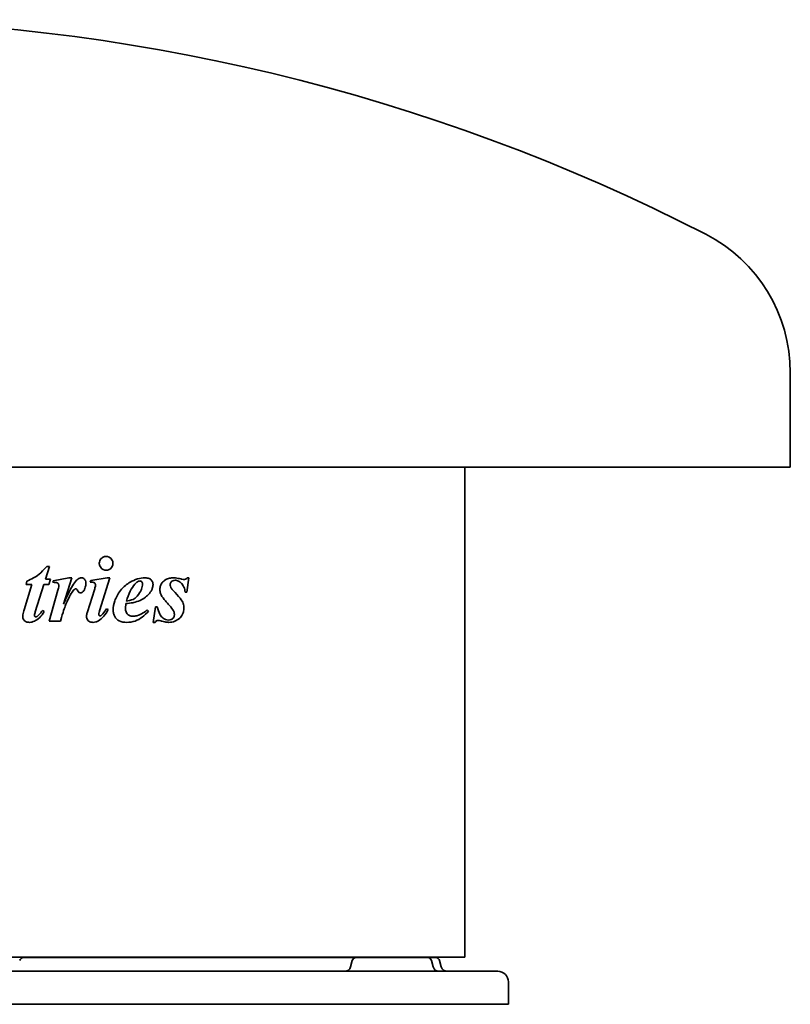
# Model space of a CAD drawing. Header units: millimetres. Extents: x 340 to 1340, y 341 to 847.
# Tile 7 of 7: x 944 to 1340, y 341 to 847. Entities that reach past the tile are written whole.
import ezdxf

# ---------------------------------------------------------------- set-up
doc = ezdxf.new("R2010")
doc.units = ezdxf.units.MM
doc.header["$LTSCALE"] = 4
doc.layers.add('Krawędzie widoczne(ISO)', color=7, linetype='Continuous', lineweight=35, true_color=0x262659)

msp = doc.modelspace()

# ---------------------------------------------------------------- linework, layer by layer
at = {"layer": 'Krawędzie widoczne(ISO)'}
for p, q in [((1340, 617.1), (1340, 665.63)), ((1340, 617.1), (340, 617.1)), ((1172.5, 365.1), (1172.5, 617.1)), ((958.78, 565.99), (956.74, 559.47)), ((957.48, 565.99), (958.78, 565.99)), ((946.77, 556.71), (947.22, 558.49)), ((956.74, 559.47), (959.42, 559.47)), ((959.42, 559.47), (958.6, 556.71)), ((960.53, 557.85), (960.75, 558.54)), ((960.75, 558.54), (968.75, 560.13)), ((970.35, 560.13), (966.1, 546.68)), ((968.75, 560.13), (970.35, 560.13)), ((979.79, 557.85), (980.1, 558.8)), ((980.1, 558.8), (988.48, 560.13)), ((989.97, 560.13), (984.64, 543.24)), ((988.48, 560.13), (989.97, 560.13)), ((1030.54, 560.13), (1029.48, 552.73)), ((1029.67, 560.13), (1030.54, 560.13)), ((945.76, 543.74), (949.82, 556.71)), ((949.82, 556.71), (946.77, 556.71)), ((955.89, 556.71), (951.54, 542.65)), ((958.6, 556.71), (955.89, 556.71)), ((958.65, 537.93), (963.21, 553.79)), ((978.33, 542.6), (981.99, 554.03)), ((1029.48, 552.73), (1028.61, 552.73)), ((955.2, 543.34), (956.05, 542.81)), ((988.19, 544.3), (989.02, 543.79)), ((1009.09, 543.63), (1009.81, 543.02)), ((1012.27, 537.27), (1013.44, 545.25)), ((1013.44, 545.25), (1014.21, 545.25)), ((964.51, 537.93), (958.65, 537.93)), ((1013.15, 537.27), (1012.27, 537.27)), ((1172.5, 365.1), (507.5, 365.1)), ((945.45, 364.9), (970.98, 364.9)), ((970.98, 364.9), (1116.53, 364.9)), ((1070, 364.9), (1070, 365.1)), ((1116.53, 364.9), (1153.47, 364.9)), ((1153.47, 364.9), (1156.21, 364.9)), ((1156.21, 364.9), (1157.61, 364.9)), ((1114.6, 363.42), (1113.72, 360.13)), ((1155.4, 363.42), (1156.28, 360.13)), ((1159.55, 363.42), (1160.43, 360.13)), ((1185, 357.9), (495, 357.9)), ((1185, 357.9), (1189.5, 357.9)), ((1195, 352.4), (1195, 340.9)), ((1185, 340.9), (495, 340.9)), ((1185, 340.9), (1195, 340.9))]:
    msp.add_line(p, q, dxfattribs=at)
for centre, radius, start, end in [((840, -152.9), 1000, 62.83711, 117.16289), ((1260, 665.63), 80, 0, 62.8371), ((945.45, 362.9), 2, 90, 165), ((1116.53, 362.9), 2, 90, 165), ((1153.47, 362.9), 2, 15, 90), ((1157.61, 362.9), 2, 15, 90), ((1110.82, 360.9), 3, 270, 345), ((1159.18, 360.9), 3, 195, 270), ((1163.33, 360.9), 3, 195, 270), ((1189.5, 352.4), 5.5, 0, 90)]:
    msp.add_arc(centre, radius, start, end, dxfattribs=at)
for points, knots in [([(987.98, 571.14), (987.71, 571.14), (987.44, 571.11), (986.92, 570.99), (986.68, 570.91), (985.92, 570.53), (985.55, 570.17), (985.06, 569.6), (984.85, 569.26), (984.55, 568.47), (984.48, 568.05), (984.48, 567.61)], [-0.4751006, -0.4751006, -0.4751006, -0.4751006, -0.4211878, -0.4211878, -0.3699194, -0.3699194, -0.2563611, -0.2563611, -0.1310582, -0.1310582, 0, 0, 0, 0]), ([(984.48, 567.61), (984.48, 567.38), (984.5, 567.16), (984.58, 566.72), (984.64, 566.52), (984.88, 565.9), (985.12, 565.53), (985.62, 565), (985.99, 564.64), (987, 564.17), (987.49, 564.08), (987.98, 564.08)], [-0.9312027, -0.9312027, -0.9312027, -0.9312027, -0.7892512, -0.7892512, -0.651614, -0.651614, -0.3639401, -0.3639401, -0.1656964, -0.1656964, 0, 0, 0, 0]), ([(991.51, 567.61), (991.51, 567.83), (991.49, 568.06), (991.41, 568.49), (991.36, 568.7), (991.12, 569.31), (990.88, 569.68), (990.32, 570.29), (989.95, 570.6), (989, 571.04), (988.5, 571.14), (987.98, 571.14)], [-0.7149703, -0.7149703, -0.7149703, -0.7149703, -0.6225555, -0.6225555, -0.5329685, -0.5329685, -0.3460209, -0.3460209, -0.1718687, -0.1718687, 0, 0, 0, 0]), ([(987.98, 564.08), (988.42, 564.08), (988.84, 564.15), (989.65, 564.46), (990.01, 564.69), (990.63, 565.25), (990.91, 565.58), (991.25, 566.22), (991.35, 566.48), (991.48, 567.04), (991.51, 567.32), (991.51, 567.61)], [-0.6205349, -0.6205349, -0.6205349, -0.6205349, -0.4629892, -0.4629892, -0.3098436, -0.3098436, -0.1726009, -0.1726009, -0.0863108, -0.0863108, 0, 0, 0, 0]), ([(957.48, 565.99), (954.18, 562.34), (952.44, 561.09), (949.57, 559.47), (948.4, 558.94), (947.22, 558.49)], [-1.033286, -1.033286, -1.033286, -1.033286, -0.398433, -0.398433, 0, 0, 0, 0]), ([(960.53, 557.85), (961, 557.85), (961.62, 557.84), (962.36, 557.75), (962.59, 557.69), (963.02, 557.48), (963.18, 557.36), (963.41, 557.11), (963.5, 556.99), (963.64, 556.6), (963.66, 556.37), (963.66, 556.15)], [-0.5875889, -0.5875889, -0.5875889, -0.5875889, -0.3627483, -0.3627483, -0.2280294, -0.2280294, -0.1257859, -0.1257859, -0.0656222, -0.0656222, 0, 0, 0, 0]), ([(972.63, 558.78), (971.5, 557.61), (970.06, 555.05), (967.77, 550.39), (966.9, 548.49), (966.1, 546.68)], [-1.583702, -1.583702, -1.583702, -1.583702, -0.599531, -0.599531, 0, 0, 0, 0]), ([(975.33, 560.13), (975.01, 560.13), (974.69, 560.08), (974.05, 559.86), (973.74, 559.7), (973.16, 559.29), (972.88, 559.04), (972.63, 558.78)], [-0.3337237, -0.3337237, -0.3337237, -0.3337237, -0.2273924, -0.2273924, -0.1149399, -0.1149399, 0, 0, 0, 0]), ([(977.53, 557.32), (977.53, 557.8), (977.47, 558.29), (977.18, 559.06), (977.02, 559.3), (976.66, 559.69), (976.45, 559.85), (975.93, 560.08), (975.63, 560.13), (975.33, 560.13)], [-0.3731852, -0.3731852, -0.3731852, -0.3731852, -0.2643418, -0.2643418, -0.1839016, -0.1839016, -0.0987443, -0.0987443, 0, 0, 0, 0]), ([(976.42, 553.42), (976.69, 553.81), (976.91, 554.23), (977.24, 555.08), (977.35, 555.5), (977.46, 556.16), (977.49, 556.39), (977.52, 556.85), (977.53, 557.08), (977.53, 557.32)], [-0.4173325, -0.4173325, -0.4173325, -0.4173325, -0.2705418, -0.2705418, -0.1394179, -0.1394179, -0.0702543, -0.0702543, 0, 0, 0, 0]), ([(979.79, 557.85), (980.01, 557.86), (980.23, 557.87), (980.54, 557.87), (980.63, 557.88), (980.71, 557.88)], [-0.1013363, -0.1013363, -0.1013363, -0.1013363, -0.028503, -0.028503, 0, 0, 0, 0]), ([(980.71, 557.88), (980.95, 557.88), (981.2, 557.85), (981.63, 557.73), (981.81, 557.64), (982.07, 557.45), (982.22, 557.31), (982.39, 557.05), (982.44, 556.95), (982.5, 556.74), (982.52, 556.63), (982.52, 556.52)], [-0.3723855, -0.3723855, -0.3723855, -0.3723855, -0.2405948, -0.2405948, -0.1310865, -0.1310865, -0.0667593, -0.0667593, -0.0324815, -0.0324815, 0, 0, 0, 0]), ([(1008.03, 560.13), (1006.73, 560.13), (1005.44, 559.94), (1002.83, 559.17), (1001.54, 558.59), (998.89, 557.03), (997.02, 555.71), (993.97, 551.85), (993.01, 549.97), (991.91, 546.79), (991.61, 545.23), (991.61, 543.61)], [-2.838186, -2.838186, -2.838186, -2.838186, -2.280257, -2.280257, -1.693391, -1.693391, -1.021855, -1.021855, -0.485663, -0.485663, 0, 0, 0, 0]), ([(1006.7, 557.11), (1006.7, 556.64), (1006.65, 556.18), (1006.46, 555.22), (1006.31, 554.73), (1005.96, 553.83), (1005.48, 552.65), (1003.84, 550.47), (1002.99, 549.79), (1001.75, 549.01), (1000.77, 548.52), (998.4, 548.17)], [-4.454331, -4.454331, -4.454331, -4.454331, -3.540537, -3.540537, -2.533059, -2.533059, -1.629444, -1.629444, -0.812727, -0.812727, 0, 0, 0, 0]), ([(998.4, 548.17), (998.93, 549.92), (999.57, 551.69), (1001.04, 554.62), (1001.84, 555.89), (1002.81, 556.95)], [-1.013694, -1.013694, -1.013694, -1.013694, -0.458315, -0.458315, 0, 0, 0, 0]), ([(1002.81, 556.95), (1003.1, 557.27), (1003.41, 557.58), (1004.01, 558.06), (1004.31, 558.25), (1004.86, 558.48), (1005.12, 558.54), (1005.38, 558.54)], [-0.3411737, -0.3411737, -0.3411737, -0.3411737, -0.2023851, -0.2023851, -0.0897875, -0.0897875, 0, 0, 0, 0]), ([(1005.38, 558.54), (1005.55, 558.54), (1005.72, 558.51), (1006.04, 558.39), (1006.19, 558.3), (1006.39, 558.1), (1006.49, 557.98), (1006.62, 557.7), (1006.65, 557.59), (1006.69, 557.35), (1006.7, 557.23), (1006.7, 557.11)], [-0.321458, -0.321458, -0.321458, -0.321458, -0.2244691, -0.2244691, -0.1311401, -0.1311401, -0.0718517, -0.0718517, -0.0371362, -0.0371362, 0, 0, 0, 0]), ([(1012.11, 556.76), (1012.11, 556.99), (1012.09, 557.22), (1012.01, 557.66), (1011.95, 557.87), (1011.71, 558.44), (1011.49, 558.76), (1010.96, 559.31), (1010.6, 559.59), (1009.43, 560.05), (1008.71, 560.13), (1008.03, 560.13)], [-0.8438051, -0.8438051, -0.8438051, -0.8438051, -0.7342908, -0.7342908, -0.6289469, -0.6289469, -0.430476, -0.430476, -0.2355615, -0.2355615, 0, 0, 0, 0]), ([(1022.8, 560.13), (1022.05, 560.13), (1021.28, 560.07), (1019.9, 559.76), (1019.27, 559.55), (1017.82, 558.76), (1017.27, 558.2), (1016.5, 557.26), (1016.19, 556.72), (1015.74, 555.47), (1015.64, 554.78), (1015.64, 554.08)], [-0.8885231, -0.8885231, -0.8885231, -0.8885231, -0.7334204, -0.7334204, -0.5999918, -0.5999918, -0.4086707, -0.4086707, -0.2102842, -0.2102842, 0, 0, 0, 0]), ([(1020.94, 556.71), (1020.94, 556.84), (1020.96, 556.97), (1021, 557.22), (1021.04, 557.34), (1021.18, 557.71), (1021.33, 557.92), (1021.69, 558.3), (1021.96, 558.53), (1022.71, 558.85), (1023.1, 558.91), (1023.49, 558.91)], [-0.5556436, -0.5556436, -0.5556436, -0.5556436, -0.4901786, -0.4901786, -0.4256645, -0.4256645, -0.2866678, -0.2866678, -0.138812, -0.138812, 0, 0, 0, 0]), ([(1026.43, 559.6), (1025.56, 559.82), (1024.61, 560), (1023.41, 560.11), (1023.1, 560.13), (1022.8, 560.13)], [-0.4317771, -0.4317771, -0.4317771, -0.4317771, -0.1077484, -0.1077484, 0, 0, 0, 0]), ([(1023.49, 558.91), (1024.09, 558.91), (1024.66, 558.77), (1025.8, 558.21), (1026.34, 557.78), (1027.09, 557), (1027.61, 556.42), (1028.37, 554.59), (1028.55, 553.67), (1028.61, 552.73)], [-1.767194, -1.767194, -1.767194, -1.767194, -1.213282, -1.213282, -0.612563, -0.612563, -0.283117, -0.283117, 0, 0, 0, 0]), ([(1028.16, 559.33), (1027.79, 559.33), (1027.37, 559.4), (1026.82, 559.51), (1026.63, 559.55), (1026.43, 559.6)], [-0.2016215, -0.2016215, -0.2016215, -0.2016215, -0.0707924, -0.0707924, 0, 0, 0, 0]), ([(1029.67, 560.13), (1029.53, 559.95), (1029.38, 559.79), (1029.04, 559.54), (1028.85, 559.45), (1028.49, 559.35), (1028.33, 559.33), (1028.16, 559.33)], [-0.2071232, -0.2071232, -0.2071232, -0.2071232, -0.1333197, -0.1333197, -0.0607005, -0.0607005, 0, 0, 0, 0]), ([(963.66, 556.15), (963.66, 555.86), (963.58, 555.38), (963.38, 554.47), (963.29, 554.12), (963.21, 553.79)], [-0.2803186, -0.2803186, -0.2803186, -0.2803186, -0.1020766, -0.1020766, 0, 0, 0, 0]), ([(964.51, 537.93), (965.96, 543.11), (966.54, 544.66), (967.62, 547.26), (968.89, 550.21), (970.61, 553.14), (971.19, 553.76), (971.57, 554.14), (971.74, 554.28), (971.91, 554.38)], [-0.4775027, -0.4775027, -0.4775027, -0.4775027, -0.2992931, -0.2992931, -0.1494266, -0.1494266, -0.0609437, -0.0609437, 0, 0, 0, 0]), ([(971.91, 554.38), (972.02, 554.43), (972.13, 554.47), (972.29, 554.5), (972.34, 554.51), (972.39, 554.51)], [-0.0536102, -0.0536102, -0.0536102, -0.0536102, -0.01513805, -0.01513805, 0, 0, 0, 0]), ([(972.39, 554.51), (972.44, 554.51), (972.49, 554.5), (972.59, 554.47), (972.64, 554.45), (972.73, 554.4), (972.78, 554.37), (972.96, 554.21), (973.17, 553.85), (973.49, 553.24), (973.59, 553.06), (973.89, 552.73), (974.04, 552.62), (974.42, 552.45), (974.64, 552.41), (974.85, 552.41)], [-0.5120251, -0.5120251, -0.5120251, -0.5120251, -0.4665947, -0.4665947, -0.419403, -0.419403, -0.3790844, -0.3790844, -0.2109073, -0.2109073, -0.1327582, -0.1327582, -0.0715854, -0.0715854, 0, 0, 0, 0]), ([(974.85, 552.41), (975.05, 552.41), (975.25, 552.45), (975.63, 552.62), (975.81, 552.74), (976.14, 553.05), (976.29, 553.23), (976.42, 553.42)], [-0.2070121, -0.2070121, -0.2070121, -0.2070121, -0.1414336, -0.1414336, -0.0721643, -0.0721643, 0, 0, 0, 0]), ([(982.52, 556.52), (982.52, 556.12), (982.42, 555.58), (982.18, 554.67), (982.09, 554.34), (981.99, 554.03)], [-0.2853117, -0.2853117, -0.2853117, -0.2853117, -0.0989986, -0.0989986, 0, 0, 0, 0]), ([(1002.88, 547.64), (1004.07, 547.96), (1005.23, 548.4), (1007.9, 549.8), (1008.81, 550.62), (1009.95, 551.71), (1010.57, 552.49), (1011.11, 553.37)], [-0.6451691, -0.6451691, -0.6451691, -0.6451691, -0.5119131, -0.5119131, -0.3226252, -0.3226252, 0, 0, 0, 0]), ([(1011.11, 553.37), (1011.37, 553.79), (1011.59, 554.24), (1011.88, 555.05), (1011.97, 555.39), (1012.06, 555.91), (1012.08, 556.08), (1012.11, 556.42), (1012.11, 556.59), (1012.11, 556.76)], [-0.3656631, -0.3656631, -0.3656631, -0.3656631, -0.2094467, -0.2094467, -0.1033145, -0.1033145, -0.0512365, -0.0512365, 0, 0, 0, 0]), ([(1015.64, 554.08), (1015.64, 553.4), (1015.74, 552.73), (1016.05, 551.85), (1016.15, 551.61), (1016.28, 551.38)], [-0.2867893, -0.2867893, -0.2867893, -0.2867893, -0.0813853, -0.0813853, 0, 0, 0, 0]), ([(1022.64, 553.45), (1022.22, 553.89), (1021.79, 554.38), (1021.37, 555.02), (1021.17, 555.35), (1020.98, 556.13), (1020.94, 556.42), (1020.94, 556.71)], [-0.6331706, -0.6331706, -0.6331706, -0.6331706, -0.2435732, -0.2435732, -0.0871291, -0.0871291, 0, 0, 0, 0]), ([(1028.05, 544.56), (1028.05, 544.97), (1028.02, 545.38), (1027.88, 546.19), (1027.78, 546.58), (1027.34, 547.79), (1026.9, 548.51), (1025.03, 550.85), (1023.69, 552.32), (1022.64, 553.45)], [-1.375699, -1.375699, -1.375699, -1.375699, -1.169049, -1.169049, -0.962772, -0.962772, -0.505018, -0.505018, 0, 0, 0, 0]), ([(997.98, 544.35), (997.98, 544.89), (998.03, 545.49), (998.11, 546.33), (998.15, 546.63), (998.19, 546.92)], [-0.25223, -0.25223, -0.25223, -0.25223, -0.089701, -0.089701, 0, 0, 0, 0]), ([(998.19, 546.92), (999.34, 547.02), (1000.6, 547.16), (1002.12, 547.45), (1002.51, 547.54), (1002.88, 547.64)], [-0.5267374, -0.5267374, -0.5267374, -0.5267374, -0.1331473, -0.1331473, 0, 0, 0, 0]), ([(1016.28, 551.38), (1016.78, 550.41), (1017.69, 549.26), (1018.98, 547.76), (1019.47, 547.21), (1019.96, 546.68)], [-0.6398067, -0.6398067, -0.6398067, -0.6398067, -0.2353257, -0.2353257, 0, 0, 0, 0]), ([(945.76, 543.74), (945.51, 542.93), (945.28, 542.02), (945.13, 540.84), (945.1, 540.51), (945.1, 540.19)], [-0.3551351, -0.3551351, -0.3551351, -0.3551351, -0.097398, -0.097398, 0, 0, 0, 0]), ([(948.52, 537.27), (948.96, 537.27), (949.4, 537.32), (950.28, 537.53), (950.72, 537.69), (951.88, 538.23), (952.8, 538.75), (954.68, 540.65), (955.42, 541.72), (956.05, 542.81)], [-1.32973, -1.32973, -1.32973, -1.32973, -1.085845, -1.085845, -0.827325, -0.827325, -0.385556, -0.385556, 0, 0, 0, 0]), ([(951.12, 540.66), (951.12, 541.03), (951.21, 541.47), (951.38, 542.14), (951.46, 542.4), (951.54, 542.65)], [-0.2079906, -0.2079906, -0.2079906, -0.2079906, -0.0803124, -0.0803124, 0, 0, 0, 0]), ([(955.2, 543.34), (954.67, 542.59), (954.04, 541.76), (953.17, 540.86), (952.91, 540.63), (952.66, 540.43)], [-0.3865941, -0.3865941, -0.3865941, -0.3865941, -0.1020343, -0.1020343, 0, 0, 0, 0]), ([(978.33, 542.6), (978.15, 542.08), (977.99, 541.5), (977.89, 540.75), (977.88, 540.55), (977.88, 540.35)], [-0.2271542, -0.2271542, -0.2271542, -0.2271542, -0.0604529, -0.0604529, 0, 0, 0, 0]), ([(981.3, 537.27), (981.77, 537.27), (982.24, 537.34), (983.18, 537.6), (983.64, 537.8), (985.09, 538.64), (985.98, 539.49), (987.6, 541.43), (988.36, 542.61), (989.02, 543.79)], [-1.115526, -1.115526, -1.115526, -1.115526, -0.958491, -0.958491, -0.794777, -0.794777, -0.417525, -0.417525, 0, 0, 0, 0]), ([(984.19, 541.35), (984.19, 541.57), (984.26, 541.94), (984.48, 542.71), (984.56, 542.98), (984.64, 543.24)], [-0.2400634, -0.2400634, -0.2400634, -0.2400634, -0.0815062, -0.0815062, 0, 0, 0, 0]), ([(988.19, 544.3), (987.66, 543.44), (987, 542.44), (986.13, 541.44), (985.89, 541.19), (985.65, 540.98)], [-0.4188023, -0.4188023, -0.4188023, -0.4188023, -0.10227, -0.10227, 0, 0, 0, 0]), ([(991.61, 543.61), (991.61, 543.01), (991.68, 542.42), (991.96, 541.28), (992.17, 540.75), (992.72, 539.72), (993.05, 539.29), (993.7, 538.56), (994.21, 538.22), (995.85, 537.46), (997.2, 537.27), (998.67, 537.27)], [-1.145092, -1.145092, -1.145092, -1.145092, -1.015462, -1.015462, -0.888145, -0.888145, -0.753742, -0.753742, -0.499884, -0.499884, 0, 0, 0, 0]), ([(1001.8, 540.4), (1001.47, 540.4), (1001.13, 540.43), (1000.51, 540.56), (1000.22, 540.66), (999.46, 541.04), (999.13, 541.35), (998.61, 541.94), (998.39, 542.32), (998.05, 543.25), (997.98, 543.8), (997.98, 544.35)], [-0.5541796, -0.5541796, -0.5541796, -0.5541796, -0.4818664, -0.4818664, -0.4160036, -0.4160036, -0.3033437, -0.3033437, -0.1651387, -0.1651387, 0, 0, 0, 0]), ([(998.67, 537.27), (1000.09, 537.27), (1001.49, 537.47), (1004.22, 538.39), (1005.43, 539.08), (1007.75, 540.87), (1008.83, 541.92), (1009.81, 543.02)], [-1.446352, -1.446352, -1.446352, -1.446352, -0.96411, -0.96411, -0.475451, -0.475451, 0, 0, 0, 0]), ([(1009.09, 543.63), (1008.2, 542.92), (1007.22, 542.19), (1005.7, 541.34), (1004.87, 540.92), (1003.16, 540.49), (1002.48, 540.4), (1001.8, 540.4)], [-1.277461, -1.277461, -1.277461, -1.277461, -0.603477, -0.603477, -0.234658, -0.234658, 0, 0, 0, 0]), ([(1020.07, 538.41), (1019.54, 538.41), (1019.03, 538.53), (1018.17, 538.89), (1017.56, 539.18), (1016.23, 540.32), (1015.82, 541.01), (1015.08, 542.44), (1014.6, 543.91), (1014.21, 545.25)], [-0.9551232, -0.9551232, -0.9551232, -0.9551232, -0.7517875, -0.7517875, -0.6054639, -0.6054639, -0.4255293, -0.4255293, 0, 0, 0, 0]), ([(1019.96, 546.68), (1020.8, 545.77), (1021.81, 544.62), (1022.48, 543.55), (1022.75, 543.1), (1023, 542.28), (1023.04, 542.07), (1023.1, 541.65), (1023.12, 541.43), (1023.12, 541.22)], [-1.179055, -1.179055, -1.179055, -1.179055, -0.324781, -0.324781, -0.129443, -0.129443, -0.063817, -0.063817, 0, 0, 0, 0]), ([(1020.26, 537.27), (1021.32, 537.27), (1022.35, 537.47), (1024.14, 538.2), (1025.04, 538.68), (1026.31, 539.85), (1026.89, 540.5), (1027.58, 541.97), (1027.76, 542.47), (1028, 543.51), (1028.05, 544.03), (1028.05, 544.56)], [-1.943537, -1.943537, -1.943537, -1.943537, -1.228634, -1.228634, -0.665502, -0.665502, -0.323716, -0.323716, -0.159043, -0.159043, 0, 0, 0, 0]), ([(945.1, 540.19), (945.1, 539.98), (945.12, 539.78), (945.19, 539.39), (945.24, 539.21), (945.46, 538.7), (945.66, 538.42), (946.11, 537.97), (946.4, 537.73), (947.39, 537.34), (947.96, 537.27), (948.52, 537.27)], [-0.7349512, -0.7349512, -0.7349512, -0.7349512, -0.6263308, -0.6263308, -0.5231282, -0.5231282, -0.3316362, -0.3316362, -0.1763975, -0.1763975, 0, 0, 0, 0]), ([(951.81, 540.08), (951.74, 540.08), (951.68, 540.09), (951.56, 540.12), (951.5, 540.15), (951.38, 540.21), (951.3, 540.27), (951.21, 540.38), (951.17, 540.43), (951.13, 540.54), (951.12, 540.6), (951.12, 540.66)], [-0.1087691, -0.1087691, -0.1087691, -0.1087691, -0.0860763, -0.0860763, -0.0637722, -0.0637722, -0.0371761, -0.0371761, -0.0185149, -0.0185149, 0, 0, 0, 0]), ([(952.66, 540.43), (952.57, 540.35), (952.47, 540.29), (952.28, 540.18), (952.18, 540.14), (951.99, 540.09), (951.9, 540.08), (951.81, 540.08)], [-0.09835592, -0.09835592, -0.09835592, -0.09835592, -0.06217663, -0.06217663, -0.0294298, -0.0294298, 0, 0, 0, 0]), ([(977.88, 540.35), (977.88, 540.15), (977.89, 539.95), (977.96, 539.56), (978.01, 539.38), (978.22, 538.86), (978.42, 538.55), (978.88, 538.05), (979.2, 537.78), (980.19, 537.35), (980.75, 537.27), (981.3, 537.27)], [-0.7297187, -0.7297187, -0.7297187, -0.7297187, -0.6309796, -0.6309796, -0.5364956, -0.5364956, -0.3496527, -0.3496527, -0.1818112, -0.1818112, 0, 0, 0, 0]), ([(984.85, 540.59), (984.81, 540.59), (984.77, 540.59), (984.69, 540.61), (984.65, 540.63), (984.51, 540.71), (984.43, 540.79), (984.32, 540.92), (984.27, 541), (984.2, 541.17), (984.19, 541.26), (984.19, 541.35)], [-0.09649788, -0.09649788, -0.09649788, -0.09649788, -0.08815304, -0.08815304, -0.07959071, -0.07959071, -0.05667905, -0.05667905, -0.02754655, -0.02754655, 0, 0, 0, 0]), ([(985.65, 540.98), (985.56, 540.9), (985.47, 540.82), (985.29, 540.7), (985.19, 540.65), (985.02, 540.6), (984.93, 540.59), (984.85, 540.59)], [-0.09915013, -0.09915013, -0.09915013, -0.09915013, -0.06112473, -0.06112473, -0.02769463, -0.02769463, 0, 0, 0, 0]), ([(1013.15, 537.27), (1013.32, 537.52), (1013.51, 537.75), (1013.81, 537.99), (1013.96, 538.08), (1014.41, 538.18), (1014.62, 538.2), (1014.82, 538.2)], [-0.3498304, -0.3498304, -0.3498304, -0.3498304, -0.1629619, -0.1629619, -0.0692513, -0.0692513, 0, 0, 0, 0]), ([(1014.82, 538.2), (1015.2, 538.2), (1015.68, 538.11), (1016.36, 537.96), (1016.6, 537.89), (1016.83, 537.83)], [-0.2443945, -0.2443945, -0.2443945, -0.2443945, -0.0855389, -0.0855389, 0, 0, 0, 0]), ([(1016.83, 537.83), (1017.66, 537.6), (1018.56, 537.4), (1019.69, 537.29), (1019.97, 537.27), (1020.26, 537.27)], [-0.4014511, -0.4014511, -0.4014511, -0.4014511, -0.100334, -0.100334, 0, 0, 0, 0]), ([(1023.12, 541.22), (1023.12, 541.06), (1023.11, 540.9), (1023.05, 540.58), (1023.01, 540.43), (1022.85, 539.98), (1022.69, 539.71), (1022.29, 539.25), (1021.98, 538.94), (1021.06, 538.5), (1020.56, 538.41), (1020.07, 538.41)], [-0.7249776, -0.7249776, -0.7249776, -0.7249776, -0.6335894, -0.6335894, -0.5444092, -0.5444092, -0.3568261, -0.3568261, -0.1760235, -0.1760235, 0, 0, 0, 0])]:
    msp.add_open_spline(points, degree=3, knots=knots, dxfattribs=at)

doc.saveas('drawing.dxf')
